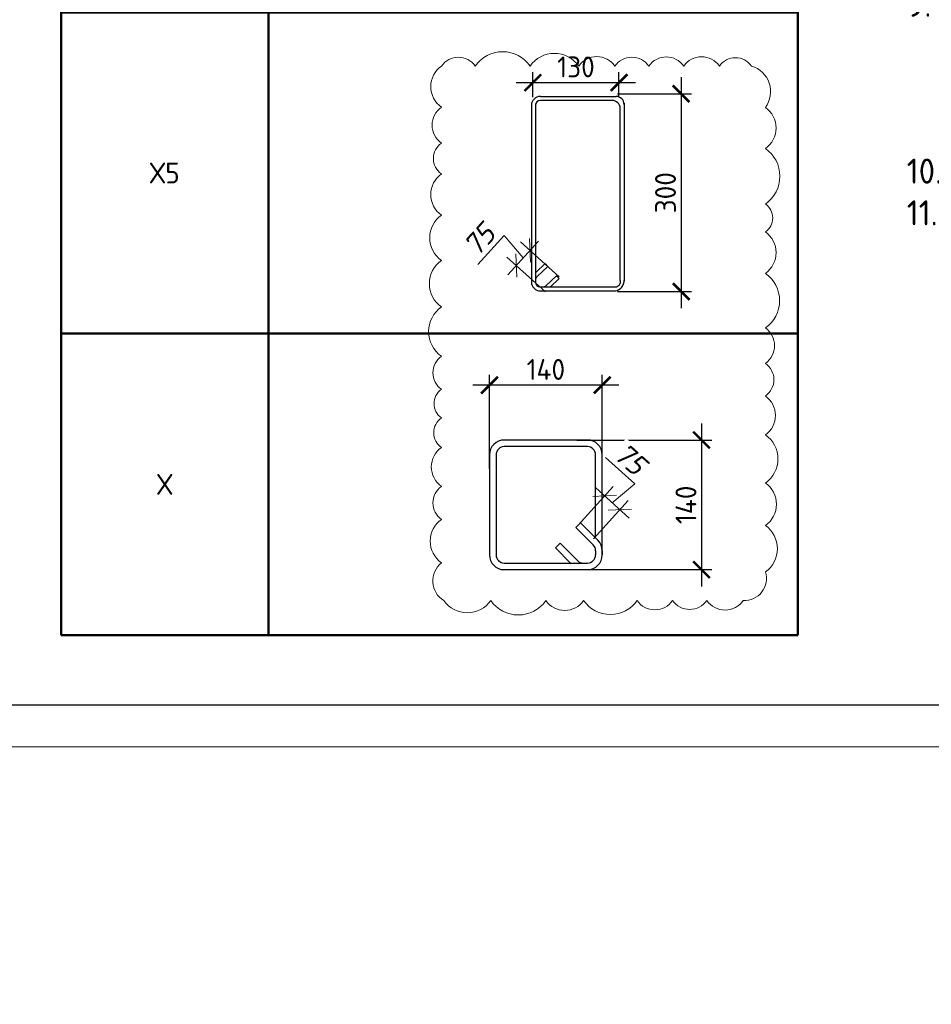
# Model space of a CAD drawing. Header units: millimetres. Extents: x -42044588 to 856694, y -806701 to 941911.
# Tile 179 of 256: x -52493 to -41562, y -359971 to -348167. Entities that reach past the tile are written whole.
import ezdxf

# ---------------------------------------------------------------- set-up
doc = ezdxf.new("R2010")
doc.units = ezdxf.units.MM
doc.linetypes.add('ACAD_ISO02W100', pattern=[15, 12, -3])
for name, color, linetype in [('0 @ 100', 7, 'Continuous'), ('пунктир', 4, 'ACAD_ISO02W100'), ('ТОЛСТЫЕ_ОСНОВНЫЕ', 6, 'Continuous')]:
    doc.layers.add(name, color=color, linetype=linetype)
for name, color, linetype, lineweight in [('907Сл Осевые', 1, 'Continuous', 0), ('RAZMER', 100, 'Continuous', 15), ('Выноски', 20, 'Continuous', 20), ('РАЗМЕРЫ', 1, 'Continuous', 9), ('Текст', 7, 'Continuous', 25), ('ТОНКИЕ', 7, 'Continuous', 9)]:
    doc.layers.add(name, color=color, linetype=linetype, lineweight=lineweight)
doc.styles.add('GOST 2.304', font='CS_Gost2304.shx')
doc.styles.add('GOST-2.304_Type-B', font='GOST_Common.ttf')
doc.styles.add('ГОСТ', font='GOST_Common.ttf')
doc.styles.add('ГОСТ 2.304', font='GOST_Common.ttf')
doc.styles.add('Украинский', font='isocpeur.ttf', dxfattribs={"oblique": 12})
doc.dimstyles.new('10', dxfattribs={"dimscale": 0, "dimtxt": 250, "dimasz": 200, "dimexe": 150, "dimexo": 0, "dimgap": 60, "dimtad": 1, "dimdec": 0, "dimlfac": 0.1, "dimrnd": 1, "dimzin": 0, "dimdsep": 46, "dimtxsty": 'ГОСТ 2.304', "dimblk": 'OBLIQUE', "dimcen": 0.09, "dimdle": 150, "dimadec": 0, "dimazin": 0, "dimtfac": 1, "dimtdec": 0, "dimtmove": 1, "dimatfit": 2, "dimfxl": 0, "dimtzin": 0, "dimlwd": 0, "dimlwe": 0, "dimarcsym": 0})
doc.dimstyles.new('СПДС', dxfattribs={"dimscale": 100, "dimtxt": 2.5, "dimasz": 2, "dimexe": 1.25, "dimexo": 0, "dimtad": 1, "dimdec": 0, "dimrnd": 5, "dimtxsty": 'GOST-2.304_Type-B', "dimblk": 'ARCHTICK', "dimcen": 2.5, "dimdle": 2, "dimclrd": 1, "dimclre": 1, "dimclrt": 1, "dimadec": 0, "dimazin": 2, "dimtfac": 0.75, "dimtdec": 0, "dimtmove": 1, "dimatfit": 3, "dimfxl": 0, "dimtolj": 1, "dimarcsym": 0})

# ---------------------------------------------------------------- blocks, each defined once
blk = doc.blocks.new('A$Cd09756da')
at = {"layer": 'Текст', "color": 7, "attachment_point": 1, "style": 'ГОСТ'}
for s, width, heights, insert, char_height in [('\\pi594.35517;{\\fTimes New Roman|b0|i0|c204|p18;\\C256;Строительство жилого комплекса со  встроенными помещениями \\P\\pi1441.86779;общественного-делового, коммерческого назначения и \\P\\pi41.3631;поликлиническим учреждением по адресу: г. Чита, ул. 1-я Коллективная}', 11543.07, [0], (-11741, 4333), 250), ('\\pi389.01406;{\\fTimes New Roman|b0|i0|c204|p18;\\C256;«Жилой дом со встроенными помещениями \\P\\pi641.91601;общественно-делового и коммерческого \\P\\pi302.06381;назначения на первом этаже здания», поз. 3.1\\P}', 7000, [1500], (-12014, 2803), 225)]:
    blk.add_mtext_dynamic_manual_height_columns(s, width=width, gutter_width=12.5, heights=heights, dxfattribs=dict(at, insert=insert, char_height=char_height))
blk = doc.blocks.new('*U6686')
at = {"layer": 'ТОЛСТЫЕ_ОСНОВНЫЕ', "color": 6}
blk.add_lwpolyline([(20, 5), (886, 5), (886, 415), (20, 415)], close=True, dxfattribs=at)
at = {"layer": 'ТОНКИЕ'}
blk.add_lwpolyline([(0, 0), (891, 0), (891, 420), (0, 420)], close=True, dxfattribs=at)
blk = doc.blocks.new('_Oblique')
at = {"layer": 'пунктир', "color": 0, "lineweight": -2}
blk.add_line((-0.5, -0.5), (0.5, 0.5), dxfattribs=at)
blk = doc.blocks.new('*D6432')
at = {"layer": 'DEFPOINTS', "color": 0, "transparency": 16777216}
for p in [(-46538, -351113), (-46023, -351249), (-46187, -351431)]:
    blk.add_point(p, dxfattribs=at)
at = {"layer": 'РАЗМЕРЫ', "color": 0, "lineweight": 0, "transparency": 16777216}
for p, q in [((-46683, -350752), (-47001, -351103)), ((-46456, -351022), (-46683, -350752)), ((-46274, -350820), (-46639, -351224)), ((-46023, -351249), (-46486, -350830)), ((-46187, -351431), (-46650, -351012))]:
    blk.add_line(p, q, dxfattribs=at)
at = {"layer": 'РАЗМЕРЫ', "color": 0, "lineweight": 0, "transparency": 16777216, "xscale": 200, "yscale": 200, "zscale": 200}
for p, rotation in [((-46374, -350931), 47.8990282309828), ((-46538, -351113), 227.8990282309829)]:
    blk.add_blockref('_Oblique', p, dxfattribs=dict(at, rotation=rotation))
at = {"layer": 'РАЗМЕРЫ', "color": 0, "transparency": 16777216, "insert": (-46979, -350803), "char_height": 250, "attachment_point": 5, "rotation": 47.899, "style": 'Украинский', "bg_fill": 3, "box_fill_scale": 1.1, "bg_fill_color": 256, "bg_fill_true_color": 13158600, "bg_fill_transparency": 0}
blk.add_mtext('75', dxfattribs=at)
blk = doc.blocks.new('_ArchTick')
at = {"color": 0, "linetype": 'ByBlock', "const_width": 0.15}
blk.add_lwpolyline([(-0.5, -0.5), (0.5, 0.5)], dxfattribs=at)
blk = doc.blocks.new('*D6424')
at = {"layer": '907Сл Осевые', "color": 1, "lineweight": -2, "transparency": 16777216}
for p, q in [((-44561, -348855), (-44561, -351626)), ((-45326, -349055), (-44436, -349055)), ((-45326, -351426), (-44436, -351426))]:
    blk.add_line(p, q, dxfattribs=at)
at = {"layer": 'DEFPOINTS', "color": 0, "transparency": 16777216}
for p in [(-45326, -349055), (-45326, -351426), (-44561, -351426)]:
    blk.add_point(p, dxfattribs=at)
at = {"layer": '907Сл Осевые', "color": 1, "lineweight": -2, "transparency": 16777216, "xscale": 200, "yscale": 200, "zscale": 200}
for p, rotation in [((-44561, -349055), 90), ((-44561, -351426), 270)]:
    blk.add_blockref('_ArchTick', p, dxfattribs=dict(at, rotation=rotation))
at = {"layer": '907Сл Осевые', "color": 1, "lineweight": 0, "transparency": 16777216, "insert": (-44749, -350241), "char_height": 250, "attachment_point": 5, "rotation": 90, "style": 'GOST-2.304_Type-B'}
blk.add_mtext('\\A1;300', dxfattribs=at)
blk = doc.blocks.new('*D6425')
at = {"layer": '907Сл Осевые', "color": 1, "lineweight": -2, "transparency": 16777216}
for p, q in [((-46340, -349094), (-46340, -348796)), ((-45307, -349094), (-45307, -348796)), ((-46540, -348921), (-45107, -348921))]:
    blk.add_line(p, q, dxfattribs=at)
at = {"layer": 'DEFPOINTS', "color": 0, "transparency": 16777216}
for p in [(-45307, -348921), (-46340, -349094), (-45307, -349094)]:
    blk.add_point(p, dxfattribs=at)
at = {"layer": '907Сл Осевые', "color": 1, "lineweight": -2, "transparency": 16777216, "xscale": 200, "yscale": 200, "zscale": 200, "rotation": 180}
blk.add_blockref('_ArchTick', (-46340, -348921), dxfattribs=at)
at = {"layer": '907Сл Осевые', "color": 1, "lineweight": -2, "transparency": 16777216, "xscale": 200, "yscale": 200, "zscale": 200}
blk.add_blockref('_ArchTick', (-45307, -348921), dxfattribs=at)
at = {"layer": '907Сл Осевые', "color": 1, "lineweight": 0, "transparency": 16777216, "insert": (-45823, -348733), "char_height": 250, "attachment_point": 5, "style": 'GOST-2.304_Type-B'}
blk.add_mtext('\\A1;130', dxfattribs=at)
blk = doc.blocks.new('*T6423')
at = {"layer": 'Выноски', "color": 0, "linetype": 'ByBlock', "lineweight": 50, "transparency": 16777216}
for p, q in [((0, 0), (8834, 0)), ((0, 0), (0, -21955)), ((2484, 0), (2484, -21955)), ((8834, 0), (8834, -21955)), ((0, -4726), (8834, -4726)), ((0, -8877), (8834, -8877)), ((0, -14489), (8834, -14489)), ((0, -18336), (8834, -18336)), ((0, -21955), (8834, -21955))]:
    blk.add_line(p, q, dxfattribs=at)
at = {"layer": 'Выноски', "color": 0, "transparency": 16777216, "char_height": 250, "width": 2183.67, "attachment_point": 5, "style": 'GOST-2.304_Type-B'}
for s, insert in [('Х1', (1242, -2363)), ('Х2', (1242, -6802)), ('Х4', (1242, -11683)), ('Х5', (1242, -16413)), ('Х', (1242, -20146))]:
    blk.add_mtext(s, dxfattribs=dict(at, insert=insert))
blk = doc.blocks.new('*U1987')
at = {"color": 0, "linetype": 'ByBlock', "lineweight": -2}
for p, q in [((111.1, 149.6), (10, 149.6)), ((111.1, 141.6), (10, 141.6)), ((43.3, 117.4), (22.1, 138.6)), ((30.5, 141.6), (48.9, 123.1)), ((-8, 131.6), (-8, 10)), ((-8, 126.6), (-8, 131.6)), ((0, 126.6), (0, 131.6)), ((48.9, 123.1), (43.3, 117.4)), ((121.1, 10), (121.1, 131.6)), ((129.1, 10), (129.1, 131.6)), ((18.5, 92.6), (-2.7, 113.8)), ((0, 111.1), (0, 10)), ((2.9, 119.5), (24.1, 98.3)), ((24.1, 98.3), (18.5, 92.6)), ((10, 0), (111.1, 0)), ((10, -8), (111.1, -8))]:
    blk.add_line(p, q, dxfattribs=at)
for centre, radius, start, end in [((10, 131.6), 18, 90, 180), ((111.1, 131.6), 18, 0, 90), ((10, 131.6), 10, 90, 180), ((15, 131.6), 10, 45, 90), ((111.1, 131.6), 10, 0, 90), ((10, 126.6), 18, 180, 225), ((10, 126.6), 10, 180, 225), ((10, 10), 18, 180, 270), ((10, 10), 10, 180, 270), ((111.1, 10), 10, 270, 0), ((111.1, 10), 18, 270, 0)]:
    blk.add_arc(centre, radius, start, end, dxfattribs=at)
at = {"style": 'GOST 2.304', "oblique": 15, "flags": 9}
for tag, p in [('ПОЗИЦИЯ', (-52.3, -58)), ('ДИАМЕТР', (-52.8, -63)), ('КЛАСС', (-53, -68.7)), ('ДЛИНА', (-52.5, -73.8)), ('МАССА', (-52.3, -78.3))]:
    blk.add_attdef(tag, p, '', height=2.5, dxfattribs=at)
blk = doc.blocks.new('*D6426')
at = {"layer": 'DEFPOINTS', "color": 0, "transparency": 16777216}
for p in [(-46860, -352548), (-45508, -353518), (-46860, -353550)]:
    blk.add_point(p, dxfattribs=at)
at = {"layer": 'РАЗМЕРЫ', "color": 1, "lineweight": -2, "transparency": 16777216}
for p, q in [((-46860, -353550), (-46860, -352423)), ((-45508, -353518), (-45508, -352423)), ((-45308, -352548), (-47060, -352548))]:
    blk.add_line(p, q, dxfattribs=at)
at = {"layer": 'РАЗМЕРЫ', "color": 1, "lineweight": -2, "transparency": 16777216, "xscale": 200, "yscale": 200, "zscale": 200, "rotation": 180}
blk.add_blockref('_ArchTick', (-46860, -352548), dxfattribs=at)
at = {"layer": 'РАЗМЕРЫ', "color": 1, "lineweight": -2, "transparency": 16777216, "xscale": 200, "yscale": 200, "zscale": 200}
blk.add_blockref('_ArchTick', (-45508, -352548), dxfattribs=at)
at = {"layer": 'РАЗМЕРЫ', "color": 1, "lineweight": 0, "transparency": 16777216, "insert": (-46184, -352360), "char_height": 250, "attachment_point": 5, "style": 'GOST-2.304_Type-B'}
blk.add_mtext('\\A1;140', dxfattribs=at)
blk = doc.blocks.new('*D6427')
at = {"layer": 'DEFPOINTS', "color": 0, "transparency": 16777216}
for p in [(-45812, -353206), (-45836, -354760), (-44317, -354760)]:
    blk.add_point(p, dxfattribs=at)
at = {"layer": 'РАЗМЕРЫ', "color": 1, "lineweight": -2, "transparency": 16777216}
for p, q in [((-44317, -353006), (-44317, -354960)), ((-45812, -353206), (-44192, -353206)), ((-45836, -354760), (-44192, -354760))]:
    blk.add_line(p, q, dxfattribs=at)
at = {"layer": 'РАЗМЕРЫ', "color": 1, "lineweight": -2, "transparency": 16777216, "xscale": 200, "yscale": 200, "zscale": 200}
for p, rotation in [((-44317, -353206), 90), ((-44317, -354760), 270)]:
    blk.add_blockref('_ArchTick', p, dxfattribs=dict(at, rotation=rotation))
at = {"layer": 'РАЗМЕРЫ', "color": 1, "lineweight": 0, "transparency": 16777216, "insert": (-44504, -353983), "char_height": 250, "attachment_point": 5, "rotation": 90, "style": 'GOST-2.304_Type-B'}
blk.add_mtext('\\A1;140', dxfattribs=at)
blk = doc.blocks.new('*D6801')
at = {"layer": 'DEFPOINTS', "color": 0, "transparency": 16777216}
for p in [(-45478, -353876), (-45796, -354228), (-45614, -354392)]:
    blk.add_point(p, dxfattribs=at)
at = {"layer": 'РАЗМЕРЫ', "color": 0, "lineweight": 0, "transparency": 16777216}
for p, q in [((-45118, -353731), (-45469, -353414)), ((-45796, -354228), (-45378, -353765)), ((-45388, -353958), (-45118, -353731)), ((-45185, -354141), (-45590, -353775)), ((-45614, -354392), (-45196, -353929))]:
    blk.add_line(p, q, dxfattribs=at)
at = {"layer": 'РАЗМЕРЫ', "color": 0, "lineweight": 0, "transparency": 16777216, "xscale": 200, "yscale": 200, "zscale": 200}
for p, rotation in [((-45478, -353876), 137.8990282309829), ((-45297, -354040), 317.8990282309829)]:
    blk.add_blockref('_Oblique', p, dxfattribs=dict(at, rotation=rotation))
at = {"layer": 'РАЗМЕРЫ', "color": 0, "transparency": 16777216, "insert": (-45169, -353435), "char_height": 250, "attachment_point": 5, "rotation": 317.899, "style": 'Украинский', "bg_fill": 3, "box_fill_scale": 1.1, "bg_fill_color": 256, "bg_fill_true_color": 13158600, "bg_fill_transparency": 0}
blk.add_mtext('75', dxfattribs=at)

msp = doc.modelspace()

# ---------------------------------------------------------------- linework, layer by layer
at = {"layer": 'RAZMER', "lineweight": 30}
for p, q in [((-46249.591, -349086.568), (-45341.803, -349086.568)), ((-45388.666, -349134.088), (-46249.591, -349134.088)), ((-45292.666, -351287.757), (-45292.666, -349215.186)), ((-45245.803, -349166.11), (-45245.146, -351298.534))]:
    msp.add_line(p, q, dxfattribs=at)
for points in [[(-46356.48, -349165.598), (-46356.48, -351311.477)], [(-46308.96, -349174.79), (-46308.96, -351311.477)], [(-46249.56, -351370.877), (-45346.237, -351370.345)], [(-46249.56, -351418.397), (-45343.383, -351416.977)]]:
    msp.add_lwpolyline(points, dxfattribs=at)
at = {"layer": 'RAZMER'}
for points in [[(-46301.17, -351192.856), (-46193.614, -351090.963), (-46160.933, -351125.461), (-46287.348, -351245.334), (-46302.432, -351274.159)], [(-46130.995, -351372.488), (-46023.44, -351270.596), (-46056.121, -351236.098), (-46182.813, -351355.99), (-46212.708, -351370.279)]]:
    msp.add_lwpolyline(points, dxfattribs=at)
at = {"layer": 'RAZMER', "lineweight": 30}
for centre, radius, start, end in [((-46249.56, -349193.488), 106.92, 90, 180), ((-46249.56, -349193.488), 59.4, 90, 180), ((-45388.666, -349230.088), 96, 0, 90), ((-45341.803, -349182.568), 96, 0, 90), ((-45354.403, -351306.329), 64.595, 272.1782659, 16.7463785), ((-45374.644, -351291.04), 129.659, 280.8929377, 1.4687081), ((-46249.56, -351311.477), 106.92, 180, 270), ((-46249.56, -351311.477), 59.4, 180, 270)]:
    msp.add_arc(centre, radius, start, end, dxfattribs=at)

# ---------------------------------------------------------------- block references
at = {"xscale": 100, "yscale": 100, "zscale": 100}
msp.add_blockref('*U6686', (-111387.178, -356882.079), dxfattribs=at)
at = {"lineweight": 50, "ltscale": 100}
msp.add_blockref('A$Cd09756da', (-114599.263, -356118.849), dxfattribs=at)
at = {"lineweight": 30, "xscale": 9.8604, "yscale": 9.8604, "zscale": 9.8604, "rotation": 180}
msp.add_blockref('*U1987', (-45587.024, -353284.664), dxfattribs=at)

# ---------------------------------------------------------------- texts
at = {"layer": '0 @ 100', "insert": (-41855.904, -339329.867), "char_height": 300, "width": 18500, "attachment_point": 1, "style": 'ГОСТ'}
msp.add_mtext('\\pi-900,l900,t900;{\\C7;1.^IАрмирование монолитной плиты  состоит из основного армирования ∅10 А500С с шагом  200х200мм  в нижней зоне, основного армирования ∅10 А500С с шагом  200х200мм  в  верхней зоне и дополнительного армирования, указанного на схемах армирования.\\P2.^IАрмирование плиты предусмотрено отдельными  стержнями заводской длины по осям Х и Y. При недостатке заводской длины стержней для армирования плиты, стыки стержней осуществлять внахлестку без  сварки. Стыки арматуры внахлестку должны располагаться вразбежку (через шаг). См. деталь стыковки арматуры.\\P3.^IВерхнюю и нижнюю арматуру вязать вязальной проволокой через пересечение.  Стержни основной и дополнительной арматуры укладывать в соответствии с сечениями .\\P4.^IПо периметру плиты и у отверстий  у концов основной арматуры устанавливать П-образные элементы Ск1.\\P5.^IПозиции со знаком "*" укладываются с шагом 100 мм\\P6.^IДля фиксации в проектном положении стержней верхней сетки устанавливать фиксаторы Ф1 с шагом 600х600мм.\\P7.^IДиаметр оправки стержня при d<20мм - 5d, при d≥20мм - 8d\\P8.^IКаркасы поперечного армирования устанавливаются до начала устройство верхней сетки армирования.\\P9.^IОбрамления отверстий см. лист 8. В местах расположения отверстий осуществить прерывания основной и дополнительной сеток арматуры. Отверстия обрамляются двумя стержнями арматуры. Отверстия обрамляются двумя стержнями арматуры  см. узел обрамления отверстий лист 8, расход стали на обрамление учтен на листе 35.\\P10.^IПроемы размерами до 300х300 допускается выполнять по месту методом алмазного бурения.\\P11.^IСечения 3-3;4-4;5-5 см. лист 8.}', dxfattribs=at)
at = {"layer": 'Текст', "color": 7, "insert": (-126599.263, -354618.849), "char_height": 250, "attachment_point": 1, "style": 'ГОСТ'}
msp.add_mtext_dynamic_manual_height_columns('\\pi3500;\\P\\pi335.03788;Плита на отм. +30,900;+33,900 (опалубка)', width=7000, gutter_width=12.5, heights=[1500], dxfattribs=at)

# ---------------------------------------------------------------- dimensions: what is measured, and where the dimension line sits
at = {"layer": '907Сл Осевые', "lineweight": 0}
dim = msp.add_linear_dim(base=(-45306.953, -348920.648), p1=(-46339.729, -349093.504), p2=(-45306.953, -349093.504), text='130', dimstyle='СПДС', dxfattribs=at)
dim.commit()
dim.dimension.update_dxf_attribs({"geometry": '*D6425', "text_midpoint": (-45823.341, -348733.148)})
dim = msp.add_linear_dim(base=(-44561.062, -351425.847), p1=(-45326.08, -349055.271), p2=(-45326.08, -351425.847), angle=90, text='300', dimstyle='СПДС', dxfattribs=at)
dim.commit()
dim.dimension.update_dxf_attribs({"geometry": '*D6424', "text_midpoint": (-44748.562, -350240.559)})
at = {"layer": 'РАЗМЕРЫ', "lineweight": 0}
dim = msp.add_linear_dim(base=(-46859.675, -352547.895), p1=(-45508.141, -353518.306), p2=(-46859.675, -353549.801), text='140', dimstyle='СПДС', override={"dimrnd": 5}, dxfattribs=at)
dim.commit()
dim.dimension.update_dxf_attribs({"geometry": '*D6426', "text_midpoint": (-46183.908, -352360.395)})
dim = msp.add_linear_dim(base=(-44316.636, -354759.547), p1=(-45812.288, -353205.78), p2=(-45836.297, -354759.547), angle=90, text='140', dimstyle='СПДС', override={"dimrnd": 5}, dxfattribs=at)
dim.commit()
dim.dimension.update_dxf_attribs({"geometry": '*D6427', "text_midpoint": (-44504.136, -353982.664)})

# ---------------------------------------------------------------- next in the draw order: dimensions: what is measured, and where the dimension line sits
at = {"layer": 'РАЗМЕРЫ'}
dim = msp.add_linear_dim(base=(-46538.493, -351112.745), p1=(-46022.596, -351248.745), p2=(-46186.834, -351430.505), angle=227.8990282, text='75', dimstyle='10', override={"dimscale": 1, "dimtxsty": 'Украинский', "dimtfill": 1}, dxfattribs=at)
dim.commit()
dim.dimension.update_dxf_attribs({"geometry": '*D6432', "text_midpoint": (-46723.705, -350796.42), "dimtype": 161})

# ---------------------------------------------------------------- next in the draw order: block references
msp.add_blockref('*T6423', (-51995.277, -333591.586))

# ---------------------------------------------------------------- next in the draw order: texts
at = {"layer": 'Выноски', "color": 240, "true_color": 0xed1f24, "insert": (-133423.312, -348920.343), "char_height": 250, "width": 18219.65973, "attachment_point": 1, "style": 'ГОСТ'}
msp.add_mtext('\\pi-500,l500;В выделенной области представлена замененная ( актуальная) версия. Содержание изменения см. в листе разрешения на внесение изменений{\\H1.025x; }', dxfattribs=at)

# ---------------------------------------------------------------- next in the draw order: dimensions: what is measured, and where the dimension line sits
at = {"layer": 'РАЗМЕРЫ'}
dim = msp.add_linear_dim(base=(-45478.388, -353876.047), p1=(-45614.388, -354391.944), p2=(-45796.148, -354227.706), angle=137.8990282, text='75', dimstyle='10', override={"dimscale": 1, "dimtxsty": 'Украинский', "dimtfill": 1}, dxfattribs=at)
dim.commit()
dim.dimension.update_dxf_attribs({"geometry": '*D6801', "text_midpoint": (-45162.063, -353690.835), "dimtype": 161})

# ---------------------------------------------------------------- next in the draw order: linework, layer by layer
at = {"layer": '907Сл Осевые', "color": 240, "true_color": 0xed1f24}
msp.add_lwpolyline([(-47435.721, -348722.233, 0.52056705), (-47435.721, -349215.585, 0.52056705), (-47435.721, -349646.028, 0.52056705), (-47435.721, -350016.075, 0.52056705), (-47435.721, -350509.844, 0.52056705), (-47435.721, -351052.758, 0.52056705), (-47435.721, -351610.311, 0.52056705), (-47435.721, -352201.963, 0.52056705), (-47435.721, -352597.768, 0.52056705), (-47435.721, -352940.42, 0.52056705), (-47435.721, -353295.37, 0.52056705), (-47435.721, -353762.344, 0.52056705), (-47435.721, -354157.274, 0.52056705), (-47435.721, -354677.309, 0.52056705), (-47407.393, -355130.43, 0.52056705), (-46844.631, -355130.43, 0.52056705), (-46183.041, -355130.43, 0.52056705), (-45731.092, -355130.43, 0.52056705), (-45089.268, -355130.43, 0.52056705), (-44664.277, -355130.43, 0.52056705), (-44254.129, -355130.43, 0.52056705), (-43816.046, -355130.43, 0.52056705), (-43551.217, -354786.933, 0.52056705), (-43551.217, -354230.896, 0.52056705), (-43551.217, -353721.532, 0.52056705), (-43551.217, -353143.389, 0.52056705), (-43551.217, -352679.131, 0.52056705), (-43551.217, -352286.785, 0.52056705), (-43551.217, -351862.69, 0.52056705), (-43551.217, -351207.925, 0.52056705), (-43551.217, -350711.338, 0.52056705), (-43551.217, -350376.367, 0.52056705), (-43551.217, -349710.809, 0.52056705), (-43551.217, -349219.583, 0.52056705), (-43718.549, -348722.233, 0.52056705), (-44103.388, -348722.233, 0.52056705), (-44530.494, -348722.233, 0.52056705), (-44949.554, -348722.233, 0.52056705), (-45355.288, -348722.233, 0.52056705), (-45790.217, -348722.233, 0.52056705), (-46372.897, -348722.233, 0.52056705), (-47030.744, -348722.233, 0.52056705)], format="xyb", close=True, dxfattribs=at)

doc.saveas('drawing.dxf')
